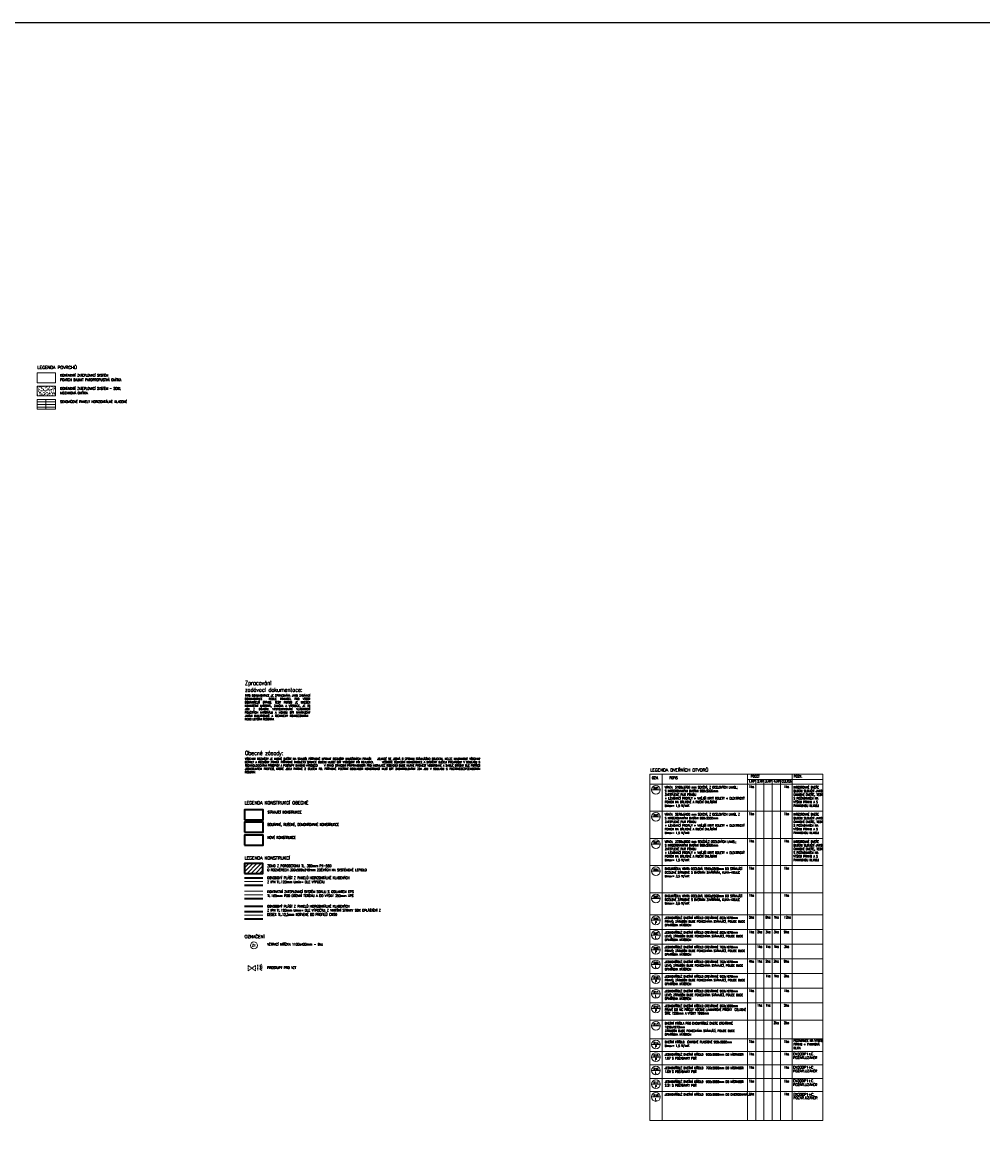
# Model space of a CAD drawing. Header units: millimetres. Extents: x -485339 to 350584, y -1189934 to 0.
# Tile 136 of 178: x -32230 to 46097, y -1021123 to -929891. Entities that reach past the tile are written whole.
import ezdxf
from ezdxf.enums import TextEntityAlignment as Align

# ---------------------------------------------------------------- set-up
doc = ezdxf.new("R2010")
doc.units = ezdxf.units.MM
doc.header["$LTSCALE"] = 10
doc.linetypes.add('DASHED', pattern=[19.05, 12.7, -6.35])
doc.layers.get('Defpoints').update_dxf_attribs({"color": 201})
for name, color, linetype, lineweight in [('1VZT', 150, 'DASHED', 18), ('N_popis', 10, 'Continuous', 18), ('N_popis_fasáda', 212, 'Continuous', 18), ('N_popis_otvory', 10, 'Continuous', 18), ('N_čáry_obrys', 10, 'Continuous', 35), ('N_čáry_obv.plášt', 212, 'Continuous', 18), ('N_čáry_obv.plášt_obrys', 212, 'Continuous', 35), ('N_čáry_plné', 10, 'Continuous', 18), ('N_šrary', 10, 'Continuous', 18), ('St_popis', 250, 'Continuous', 18), ('St_čáry_obrys', 5, 'Continuous', 35), ('St_čáry_plné', 250, 'Continuous', 18)]:
    doc.layers.add(name, color=color, linetype=linetype, lineweight=lineweight)
doc.layers.add('BOUR_ČÁRY_OBRYS', color=7, linetype='Continuous', lineweight=35, true_color=0x4ccd32)
doc.layers.add('BOURÁNÍ_POPIS', color=7, linetype='Continuous', lineweight=18, true_color=0x4ccd32)
doc.styles.add('Andy', font='arial.ttf')
doc.styles.add('ROMANS', font='romans.shx', dxfattribs={"width": 0.8})
doc.styles.get("Standard").update_dxf_attribs({"font": 'simplex.shx', "width": 0.8})
doc.linetypes.add('IZOLACE', pattern='A,0.0001,-0.1,[134,ltypeshp.shx,S=0.1,R=0,X=-0.1,Y=0],-0.2,[134,ltypeshp.shx,S=0.1,R=180,X=0.1,Y=0],-0.1', length=0.4001)
doc.linetypes.add('ZIGZAG', pattern='A,0.00254,-5.08,[131,ltypeshp.shx,S=5.08,R=0,X=-5.08,Y=0],-10.16,[131,ltypeshp.shx,S=5.08,R=180,X=5.08,Y=0],-5.08', length=20.32254)
doc.dimstyles.new('stavebníM100', dxfattribs={"dimtxt": 165, "dimasz": 170, "dimexe": 150, "dimexo": 100, "dimgap": 30, "dimtad": 1, "dimdec": 0, "dimtxsty": 'Standard', "dimblk": 'OBLIQUE', "dimcen": -2.5, "dimdle": 150, "dimclrd": 256, "dimclre": 256, "dimclrt": 256, "dimadec": 4, "dimazin": 0, "dimtfac": 1, "dimtdec": 0, "dimtmove": 2, "dimatfit": 3, "dimldrblk": 'OBLIQUE', "dimfxl": 400, "dimfxlon": 1, "dimlwd": -1, "dimlwe": -1, "dimarcsym": 0})

# ---------------------------------------------------------------- blocks, each defined once
blk = doc.blocks.new('_OBLIQUE')
at = {"color": 0, "linetype": 'ByBlock'}
blk.add_line((-0.5, -0.5), (0.5, 0.5), dxfattribs=at)
blk = doc.blocks.new('*D6706')
at = {"layer": 'Defpoints', "color": 0}
for p in [(-183011, -959239), (0, -959239), (-183011, -960239)]:
    blk.add_point(p, dxfattribs=at)
at = {"layer": 'N_popis_fasáda'}
for p, q in [((-182611, -959239), (-183161, -959239)), ((-183011, -960389), (-183011, -959089)), ((-183111, -960239), (-183161, -960239))]:
    blk.add_line(p, q, dxfattribs=at)
at = {"layer": 'N_popis_fasáda', "linetype": 'ByBlock', "xscale": 170, "yscale": 170, "zscale": 170}
for p, rotation in [((-183011, -959239), 90), ((-183011, -960239), 270)]:
    blk.add_blockref('_OBLIQUE', p, dxfattribs=dict(at, rotation=rotation))
at = {"layer": 'N_popis_fasáda', "insert": (-183124, -959739), "char_height": 165, "attachment_point": 5, "rotation": 90}
blk.add_mtext('1000', dxfattribs=at)
blk = doc.blocks.new('fvdfv')
at = {"layer": '1VZT', "ltscale": 0.5}
for p, q in [((-210420, 270358), (-210215, 270358)), ((-210395, 270483), (-210198, 270424)), ((-210395, 270232), (-210198, 270290)), ((-210348, 270616), (-210184, 270492)), ((-210348, 270099), (-210184, 270223)), ((-210215, 270358), (-210277, 270380)), ((-210215, 270358), (-210277, 270336)), ((-210198, 270424), (-210264, 270421)), ((-210198, 270290), (-210264, 270294)), ((-210198, 270424), (-210251, 270463)), ((-210198, 270290), (-210251, 270251)), ((-210184, 270492), (-210247, 270512)), ((-210184, 270223), (-210247, 270203)), ((-210184, 270492), (-210220, 270547)), ((-210184, 270223), (-210220, 270167))]:
    blk.add_line(p, q, dxfattribs=at)

msp = doc.modelspace()

# ---------------------------------------------------------------- hatches: boundary and pattern name
at = {"layer": 'N_šrary'}
h = msp.add_hatch(dxfattribs=at)
h.set_pattern_fill('AR-SAND', color=256, scale=5)
h.paths.add_polyline_path([(-31018, -960345.2), (-29518, -960345.2), (-29518, -959545.2), (-31018, -959545.2)])
h = msp.add_hatch(dxfattribs=at)
h.set_pattern_fill('ANSI31', color=10, scale=75)
h.paths.add_polyline_path([(-12623.9, -999256.4), (-12623.9, -998456.4), (-14123.9, -998456.4), (-14123.9, -999256.4)])

# ---------------------------------------------------------------- linework, layer by layer
at = {"layer": '1VZT', "ltscale": 0.7}
for p, q in [((-13060.1, -1006717.3), (-13060.1, -1007154.7)), ((-13021.1, -1006717.3), (-13021.1, -1007154.7))]:
    msp.add_line(p, q, dxfattribs=at)
msp.add_lwpolyline([(-13806.3, -1006773.1), (-13226, -1007208.4), (-13226, -1006773.1), (-13806.3, -1007208.4)], close=True, dxfattribs=at)
at = {"layer": 'BOUR_ČÁRY_OBRYS'}
msp.add_lwpolyline([(-14100.8, -995894.4), (-12600.8, -995894.4), (-12600.8, -995094.4), (-14100.8, -995094.4)], close=True, dxfattribs=at)
at = {"layer": 'Defpoints'}
msp.add_lwpolyline([(-480994, -929890.9), (286897.8, -929890.9), (286897.8, -1189933.9), (-480994, -1189933.9)], close=True, dxfattribs=at)
at = {"layer": 'N_popis'}
for points in [[(-31018, -960345.2), (-29518, -960345.2), (-29518, -959545.2), (-31018, -959545.2)], [(-31018, -961422.3), (-29518, -961422.3), (-29518, -960622.3), (-31018, -960622.3)]]:
    msp.add_lwpolyline(points, close=True, dxfattribs=at)
at = {"layer": 'N_popis_otvory'}
for centre in [(19451.7, -992441.8), (19451.7, -994656.2), (19451.7, -996870.7), (19451.7, -999085.1), (19451.7, -1001299.5), (19451.7, -1003085.1), (19451.7, -1004281.6), (19451.7, -1005478.1), (19451.7, -1006674.6), (19451.7, -1007871), (19451.7, -1009067.5), (19451.7, -1010264), (19451.7, -1011692.3), (19451.7, -1013209.9), (19451.7, -1014229.3), (19451.7, -1015320.6), (19451.7, -1016443.2), (19451.7, -1017485.4)]:
    msp.add_circle(centre, 354.6, dxfattribs=at)
at = {"layer": 'N_čáry_obrys'}
for points in [[(-14100.8, -996950.1), (-12600.8, -996950.1), (-12600.8, -996150.1), (-14100.8, -996150.1)], [(-14123.9, -999256.4), (-12623.9, -999256.4), (-12623.9, -998456.4), (-14123.9, -998456.4)]]:
    msp.add_lwpolyline(points, close=True, dxfattribs=at)
msp.add_lwpolyline([(-14123.9, -1001920.9), (-12623.9, -1001920.9)], dxfattribs=at)
at = {"layer": 'N_čáry_obv.plášt'}
for points in [[(-30310.6, -960622.3), (-30310.6, -961422.3)], [(-31018, -960832.8), (-29518, -960832.8)], [(-31018, -961038.3), (-29518, -961038.3)], [(-31018, -961251.5), (-29518, -961251.5)]]:
    msp.add_lwpolyline(points, dxfattribs=at)
at = {"layer": 'N_čáry_obv.plášt', "linetype": 'ZIGZAG', "ltscale": 4}
for points in [[(-14123.9, -999907.9), (-12623.9, -999907.9)], [(-14123.9, -1002667.1), (-12623.9, -1002667.1)]]:
    msp.add_lwpolyline(points, dxfattribs=at)
at = {"layer": 'N_čáry_obv.plášt', "linetype": 'IZOLACE', "ltscale": 45}
msp.add_lwpolyline([(-14123.9, -1001004.6), (-12623.9, -1001004.6)], dxfattribs=at)
at = {"layer": 'N_čáry_obv.plášt_obrys'}
for points in [[(-14123.9, -999607.9), (-12623.9, -999607.9)], [(-14123.9, -1000207.9), (-12623.9, -1000207.9)], [(-14123.9, -1001304.6), (-12623.9, -1001304.6)], [(-14123.9, -1002367.1), (-12623.9, -1002367.1)], [(-14123.9, -1002967.1), (-12623.9, -1002967.1)]]:
    msp.add_lwpolyline(points, dxfattribs=at)
at = {"layer": 'N_čáry_plné'}
for points in [[(-31018, -959268.2), (-29518, -959268.2), (-29518, -958468.2), (-31018, -958468.2)], [(-31018, -960345.2), (-29518, -960345.2), (-29518, -959545.2), (-31018, -959545.2)], [(-31018, -961422.3), (-29518, -961422.3), (-29518, -960622.3), (-31018, -960622.3)]]:
    msp.add_lwpolyline(points, close=True, dxfattribs=at)
for points in [[(19097.1, -992441.8), (19806.2, -992441.8)], [(19097.1, -994656.2), (19806.2, -994656.2)], [(19097.1, -996870.7), (19806.2, -996870.7)], [(19097.1, -999085.1), (19806.2, -999085.1)], [(19097.1, -1001299.5), (19806.2, -1001299.5)], [(19097.1, -1003085.1), (19806.2, -1003085.1)], [(19097.1, -1004281.6), (19806.2, -1004281.6)], [(19097.1, -1005478.1), (19806.2, -1005478.1)], [(19097.1, -1006674.6), (19806.2, -1006674.6)], [(19097.1, -1007871), (19806.2, -1007871)], [(19097.1, -1009067.5), (19806.2, -1009067.5)], [(19097.1, -1010264), (19806.2, -1010264)], [(19097.1, -1011692.3), (19806.2, -1011692.3)], [(19097.1, -1013209.9), (19806.2, -1013209.9)], [(19097.1, -1014229.3), (19806.2, -1014229.3)], [(19097.1, -1015320.6), (19806.2, -1015320.6)], [(19097.1, -1016443.2), (19806.2, -1016443.2)], [(19097.1, -1017485.4), (19806.2, -1017485.4)]]:
    msp.add_lwpolyline(points, dxfattribs=at)
msp.add_circle((-13342.4, -1005126.2), 285.9, dxfattribs=at)
at = {"layer": 'St_popis'}
for points in [[(18948.2, -991184.4), (18948.2, -1019412.4)], [(18948.2, -991184.4), (33058.5, -991184.4)], [(19948.2, -991184.4), (19948.2, -1019412.4)], [(26910.3, -991184.4), (26910.3, -1019412.4)], [(26910.3, -991597.9), (33058.5, -991597.9)], [(27585, -991597.9), (27585, -1019412.4)], [(28259.7, -991566.1), (28259.7, -1019412.4)], [(28934.4, -991597.9), (28934.4, -1019412.4)], [(29609.1, -991597.9), (29609.1, -1019412.4)], [(30567.2, -991184.4), (30567.2, -1019412.4)], [(33058.5, -991184.4), (33058.5, -1019412.4)], [(18948.2, -991983.4), (33058.5, -991983.4)], [(18948.2, -994197.8), (33058.5, -994197.8)], [(18948.2, -996412.2), (33058.5, -996412.2)], [(18948.2, -998626.7), (33058.5, -998626.7)], [(18948.2, -1000841.1), (33058.5, -1000841.1)], [(18948.2, -1002626.7), (33058.5, -1002626.7)], [(18948.2, -1003823.2), (33058.5, -1003823.2)], [(18948.2, -1005019.7), (33058.5, -1005019.7)], [(18948.2, -1006216.2), (33058.5, -1006216.2)], [(18948.2, -1007412.6), (33058.5, -1007412.6)], [(18948.2, -1008609.1), (33058.5, -1008609.1)], [(18948.2, -1009805.6), (33058.5, -1009805.6)], [(18948.2, -1011233.9), (33058.5, -1011233.9)], [(18948.2, -1012751.5), (33058.5, -1012751.5)], [(18948.2, -1013770.9), (33058.5, -1013770.9)], [(18948.2, -1014862.2), (33058.5, -1014862.2)], [(18948.2, -1015984.8), (33058.5, -1015984.8)], [(18948.2, -1017027), (33058.5, -1017027)], [(18948.2, -1019412.4), (33058.5, -1019412.4)]]:
    msp.add_lwpolyline(points, dxfattribs=at)
at = {"layer": 'St_čáry_obrys'}
msp.add_lwpolyline([(-14100.8, -994888.3), (-12600.8, -994888.3), (-12600.8, -994088.3), (-14100.8, -994088.3)], close=True, dxfattribs=at)
at = {"layer": 'St_čáry_plné'}
msp.add_lwpolyline([(-14123.9, -1000704.6), (-12623.9, -1000704.6)], dxfattribs=at)

# ---------------------------------------------------------------- block references
at = {"layer": '1VZT', "rotation": 180}
msp.add_blockref('fvdfv', (-223052.8, -736553.3), dxfattribs=at)

# ---------------------------------------------------------------- texts
at = {"layer": 'BOURÁNÍ_POPIS', "insert": (-12232.2, -995178.7), "char_height": 200, "width": 17412.882, "attachment_point": 1, "style": 'ROMANS'}
msp.add_mtext('BOURANÉ, RUŠENÉ, DEMONTOVANÉ KONSTRUKCE', dxfattribs=at)
at = {"layer": 'N_popis', "width": 0.8}
msp.add_text('Z1', height=200, dxfattribs=at).set_placement((-13342.4, -1005126.2), align=Align.MIDDLE_CENTER)
at = {"layer": 'N_popis', "char_height": 200, "attachment_point": 1, "style": 'ROMANS'}
for s, insert, width in [('KONTAKNTÍ ZATEPLOVACÍ SYSTÉM', (-29149.4, -958552.6), 17412.882), ('POVRCH BAUMIT PAROPROPUSTNÁ OMÍTKA', (-29149.4, -958922.8), 17412.882), ('KONTAKNTÍ ZATEPLOVACÍ SYSTÉM - SOKL', (-29149.4, -959629.6), 17412.882), ('SENDVIČOVÉ PANELY HORIZONTÁLNĚ KLADENÉ', (-29149.4, -960706.7), 17412.882), ('MOZAIKOVÁ OMÍTKA', (-29149.4, -959999.9), 17412.882), ('NOVÉ KONSTRUKCE', (-12232.2, -996234.4), 17412.882), ('ZDIVO Z POROBETONU TL. 300mm P4-550\\PO ROZMĚRECH 300x599x249mm ZDĚNÝCH NA SYSTÉMOVÉ LEPIDLO', (-12255.2, -998540.7), 17412.882), ('OBVODOVÝ PLÁŠT Z PANELŮ HORIZONTÁLNĚ KLADENÝCH\\PZ IPN TL.120mm Umin= DLE VÝPOČTU', (-12255.2, -999522.5), 17412.882), ('KONTAKTNÍ ZATEPLOVACÍ SYSTÉM SOKLU S IZOLANTEM EPS \\PTL.100mm POD ÚROVNÍ TERÉNU A DO VÝŠKY 350mm XPS', (-12255.2, -1000649.5), 17412.882), ('OBVODOVÝ PLÁŠT Z PANELŮ HORIZONTÁLNĚ KLADENÝCH\\PZ IPN TL.120mm Umin= DLE VÝPOČTU; Z VNITŘNÍ STRANY SDK OPLÁŠTĚNÍ Z DESEK TL.12,5mm KOTVENÉ DO PROFILŮ CW50', (-12255.2, -1001843), 9073.216), ('VĚTRACÍ MŘÍŽKA 1100x400mm - 6ks', (-12255.2, -1004944.9), 17412.882), ('PROSTUPY PRO VZT', (-12255.2, -1006843.7), 17412.882)]:
    msp.add_mtext(s, dxfattribs=dict(at, insert=insert, width=width))
at = {"layer": 'N_popis_otvory', "width": 0.8}
for s, p in [('D01', (19451.7, -992334)), ('D02', (19451.7, -994548.4)), ('D03', (19451.7, -996762.8)), ('D04', (19451.7, -998977.3)), ('D05', (19451.7, -1001191.7)), ('D06', (19451.7, -1002977.3)), ('P', (19451.7, -1003267.9)), ('D07', (19451.7, -1004173.8)), ('L', (19451.7, -1004464.4)), ('D08', (19451.7, -1005370.3)), ('P', (19451.7, -1005660.9)), ('D09', (19451.7, -1006566.8)), ('L', (19451.7, -1006857.3)), ('D10', (19451.7, -1007763.2)), ('P', (19451.7, -1008053.8)), ('D11', (19451.7, -1008959.7)), ('L', (19451.7, -1009250.3)), ('D12', (19451.7, -1010156.2)), ('P', (19451.7, -1010446.8)), ('D13', (19451.7, -1011584.5)), ('D14', (19451.7, -1013102.1)), ('P', (19451.7, -1013371.1)), ('D15', (19451.7, -1014121.5)), ('P', (19451.7, -1014412)), ('D16', (19451.7, -1015212.8)), ('L', (19451.7, -1015503.4)), ('D17', (19451.7, -1016335.4)), ('P', (19451.7, -1016626)), ('D18', (19451.7, -1017377.6)), ('L', (19451.7, -1017668.2))]:
    msp.add_text(s, height=180, dxfattribs=at).set_placement(p, align=Align.MIDDLE_CENTER)
at = {"layer": 'St_popis', "style": 'ROMANS'}
for s, p in [('EW30DP1+C', (30632.6, -1014077.7)), ('POŽÁR.UZÁVĚR', (30639.3, -1014376.4)), ('EW30DP1+C', (30632.6, -1015169.1)), ('POŽÁR.UZÁVĚR', (30639.3, -1015467.7)), ('POŽÁR.UZÁVĚR', (30631.8, -1016588.3)), ('EW30DP1+C', (30633.1, -1016266.1)), ('EW30DP1+C', (30649.7, -1017381.8)), ('POŽÁR.UZÁVĚR', (30649.7, -1017655.6))]:
    msp.add_text(s, height=200, dxfattribs=at).set_placement(p)
at = {"layer": 'St_popis', "char_height": 250, "attachment_point": 1, "style": 'Andy'}
for s, insert in [('{\\Fromand|c0;LEGENDA POVRCHŮ}', (-31000, -957894)), ('{\\Fromand|c0;LEGENDA DVEŘNÍCH OTVORŮ}', (18977.4, -990712)), ('{\\Fromand|c0;LEGENDA KONSTRUKCÍ OBECNĚ}', (-14105.8, -993383.7)), ('{\\Fromand|c0;LEGENDA KONSTRUKCÍ}', (-14105.8, -997882.2)), ('{\\Fromand|c0;OZNAČENÍ}', (-14105.8, -1004286.4))]:
    msp.add_mtext(s, dxfattribs=dict(at, insert=insert))
at = {"layer": 'St_popis', "attachment_point": 1, "style": 'ROMANS'}
for s, insert, char_height, width in [('\\pxqj;{\\Fromand|c238;\\H1.666667x;Zpracování \\Pzadávací dokumentace:\\Fromans|c238; \\P\\Fromans.shx|c238;\\H0.495x;TATO DOKUMENTACE JE ZPRACOVÁNA JAKO ZADÁVACÍ DOKUMENTACE  PODLE PRAVIDEL PRO VÝBĚR DODAVATELŮ (PPVD). TEDY POKUD JE UVEDEN KONKRÉTNÍ MATERIÁL, ZNAČKA A VÝROBCE, JE TO JEN Z DŮVODU VYSPECIFIKOVÁNÍ VLASTNOSTÍ POUŽITÝCH MATERIÁLU A MOHOU BÝT NAHRAZENY JINÝMI KVALITATIVNĚ A TECHNICKY ROVNOCENNÝMI  NEBO LEPŠÍMI ŘEŠENÍMI.}', (-14076, -983571.8), 200, 5194.645), ('\\pxqj;{\\Fromand|c238;\\H1.666667x;Obecné zásady:\\Fromans|c238; \\P\\Fromans.shx|c238;\\H0.495x;VŠECHNY ROZMĚRY JE NUTNÉ OVĚŘIT NA STAVBĚ! PŘÍPADNĚ UPRAVIT ROZMĚRY NAVRŽENÝCH PRVKŮ!    JELIKOŽ SE JEDNÁ O ÚPRAVU STÁVAJÍCÍHO OBJEKTU, NELZE NAVRHNOUT VŠECHNY DETAILY A ROZMĚRY PRVKŮ. PŘÍPADNÉ TAKOVÉTO SITUACE BUDOU MUSET BÝT VYŘEŠENY PŘI REALIZACI.      VEŠKERÉ STAVEBNÍ KONSTRUKCE A SYSTÉMY BUDOU PROVÁDĚNY V SOULADU S TECHNOLOGICKÝMI PŘEDPISY A POSTUPY DANÉHO VÝROBCE!     V RÁMCI STAVEBNÍ PŘIPRAVENSOTI PRO INSTALACE ROZVODŮ BUDE NUTNÉ PROVÉST VODOROVNÉ A SVISLÉ DRÁŽKY DLE POTŘEB JEDNOTLIVÝCH PROFESÍ, KTERÉ JSOU PATRNÉ Z DÍLČÍCH PD. PŘÍPADNÉ POŽÁRNÍ ODOLNOSTI KONSTRUKCÍ MUSÍ BÝT ZKONTROLOVÁNY ZDA JOU V SOULADU S POŽÁRNĚBEZPEČNOSTNÍM ŘEŠENÍM.}', (-14076, -989281), 200, 18712.279), ('{\\W0.7;\\A1;\\Fsimplex.shx|c238;OZN.}', (19126.5, -991369.5), 200, 4751.872), ('{\\W0.7;\\A1;\\Fsimplex.shx|c238;POPIS}', (20543.6, -991369.5), 200, 4751.872), ('{\\W0.7;\\A1;\\Fsimplex.shx|c238;1.NP}', (26998.1, -991646.3), 200, 4751.872), ('{\\W0.7;\\A1;\\Fsimplex.shx|c238;POČET}', (27184.1, -991239.8), 200, 4751.872), ('{\\W0.7;\\A1;\\Fsimplex.shx|c238;2.NP}', (27707.4, -991646.3), 200, 4751.872), ('{\\W0.7;\\A1;\\Fsimplex.shx|c238;3.NP}', (28347.5, -991646.3), 200, 4751.872), ('{\\W0.7;\\A1;\\Fsimplex.shx|c238;4.NP}', (29056.8, -991646.3), 200, 4751.872), ('{\\W0.7;\\A1;\\Fsimplex.shx|c238;POZN.}', (30686.5, -991239.8), 200, 4751.872), ('VRATA  5100x3700 mm SEKČNÍ, Z OCELOVÝCH LAMEL; \\PS INTEGROVANÝMI DVEŘMI 900x2000mm\\PZATEPLENÉ PUR PĚNOU\\P+ LEMOVACÍ PROFILY + VNĚJŠÍ KRYT ROLETY + ELEKTRICKÝ POHON NA DÁLKOVÉ A RUČNÍ OVLÁDÁNÍ\\PUmax= 1,5 W/mK', (20171.4, -992148.6), 180, 6687.527), ('1ks', (27031.9, -992091.8), 200, 556.267), ('1ks', (29888.5, -992091.8), 200, 556.267), ('INTEGROVNÉ DVEŘE\\PBUDOU SLOUŽIT JAKO ÚNIKOVÉ DVEŘE, TEDY S POŽADAVKEM NA VÝŠKU PRAHU A S PANIKOVOU KLIKOU', (30672.2, -992148.6), 180, 2386.3), ('STÁVAJÍCÍ KONSTRUKCE', (-12232.2, -994172.7), 200, 17412.882), ('VRATA  5070x5400 mm SEKČNÍ, Z OCELOVÝCH LAMEL Z \\PS INTEGROVANÝMI DVEŘMI 900x2000mm \\PZATEPLENÉ PUR PĚNOU\\P+ LEMOVACÍ PROFILY + VNĚJŠÍ KRYT ROLETY + ELEKTRICKÝ POHON NA DÁLKOVÉ A RUČNÍ OVLÁDÁNÍ\\PUmax= 1,5 W/mK', (20171.4, -994363), 180, 6687.527), ('1ks', (27031.9, -994306.2), 200, 556.267), ('1ks', (29888.5, -994306.2), 200, 556.267), ('INTEGROVNÉ DVEŘE\\PBUDOU SLOUŽIT JAKO ÚNIKOVÉ DVEŘE, TEDY S POŽADAVKEM NA VÝŠKU PRAHU A S PANIKOVOU KLIKOU', (30672.2, -994363), 180, 2386.3), ('VRATA  3750x3600 mm SEKČNÍ,Z OCELOVÝCH LAMEL; \\PS INTEGROVANÝMI DVEŘMI 900x2000mm \\PZATEPLENÉ PUR PĚNOU\\P+ LEMOVACÍ PROFILY + VNĚJŠÍ KRYT ROLETY + ELEKTRICKÝ POHON NA DÁLKOVÉ A RUČNÍ OVLÁDÁNÍ\\PUmax= 1,5 W/mK', (20171.4, -996577.5), 180, 6687.527), ('1ks', (27031.9, -996520.6), 200, 556.267), ('1ks', (29888.5, -996520.6), 200, 556.267), ('INTEGROVNÉ DVEŘE\\PBUDOU SLOUŽIT JAKO ÚNIKOVÉ DVEŘE, TEDY S POŽADAVKEM NA VÝŠKU PRAHU A S PANIKOVOU KLIKOU', (30672.2, -996577.5), 180, 2386.3), ('DVOUKŘÍDLA VRATA OCELOVÁ 1550x2500mm DO STÁVAJÍCÍ OCELOVÉ ZÁRUBNĚ S DVEŘNÍM ZAVÍRÁNÍM, KLIKA-KOULE\\PUmax= 3,5 W/mK', (20171.4, -998791.9), 180, 6687.527), ('1ks', (27031.9, -998735.1), 200, 556.267), ('1ks', (29888.5, -998735.1), 200, 556.267), ('DVOUKŘÍDLA VRATA OCELOVÁ 1860x2500mm DO STÁVAJÍCÍ OCELOVÉ ZÁRUBNĚ S DVEŘNÍM ZAVÍRÁNÍM, KLIKA-KOULE\\PUmax= 3,5 W/mK', (20171.4, -1001006.3), 180, 6687.527), ('1ks', (27031.9, -1000949.5), 200, 556.267), ('1ks', (29888.5, -1000949.5), 200, 556.267), ('JEDNOKŘÍDLÉ DVEŘNÍ KŘÍDLO OTEVÍRANÉ 800x1970mm\\PPRAVÉ; ZÁRUBĚN BUDE PONECHÁNA STÁVAJÍCÍ, POUZE BUDE OPATŘENA NÁTĚREM', (20171.4, -1002791.9), 180, 6687.527), ('5ks', (27031.9, -1002735.1), 200, 556.267), ('6ks', (28381.3, -1002735.1), 200, 556.267), ('1ks', (29056, -1002735.1), 200, 556.267), ('12ks', (29888.5, -1002735.1), 200, 556.267), ('JEDNOKŘÍDLÉ DVEŘNÍ KŘÍDLO OTEVÍRANÉ 800x1970mm\\PLEVÉ; ZÁRUBĚN BUDE PONECHÁNA STÁVAJÍCÍ, POUZE BUDE OPATŘENA NÁTĚREM', (20171.4, -1003988.4), 180, 6687.527), ('1ks', (27031.9, -1003931.6), 200, 556.267), ('2ks', (27706.6, -1003931.6), 200, 556.267), ('3ks', (28381.3, -1003931.6), 200, 556.267), ('3ks', (29056, -1003931.6), 200, 556.267), ('9ks', (29888.5, -1003931.6), 200, 556.267), ('JEDNOKŘÍDLÉ DVEŘNÍ KŘÍDLO OTEVÍRANÉ 700x1970mm\\PPRAVÉ; ZÁRUBĚN BUDE PONECHÁNA STÁVAJÍCÍ, POUZE BUDE OPATŘENA NÁTĚREM', (20171.4, -1005184.9), 180, 6687.527), ('1ks', (27706.6, -1005128.1), 200, 556.267), ('1ks', (28381.3, -1005128.1), 200, 556.267), ('1ks', (29056, -1005128.1), 200, 556.267), ('3ks', (29888.5, -1005128.1), 200, 556.267), ('JEDNOKŘÍDLÉ DVEŘNÍ KŘÍDLO OTEVÍRANÉ 700x1970mm\\PLEVÉ; ZÁRUBĚN BUDE PONECHÁNA STÁVAJÍCÍ, POUZE BUDE OPATŘENA NÁTĚREM', (20171.4, -1006381.4), 180, 6687.527), ('4ks', (27031.9, -1006324.6), 200, 556.267), ('1ks', (27706.6, -1006324.6), 200, 556.267), ('2ks', (28381.3, -1006324.6), 200, 556.267), ('2ks', (29056, -1006324.6), 200, 556.267), ('9ks', (29888.5, -1006324.6), 200, 556.267), ('JEDNOKŘÍDLÉ DVEŘNÍ KŘÍDLO OTEVÍRANÉ 900x1970mm\\PPRAVÉ; ZÁRUBĚN BUDE PONECHÁNA STÁVAJÍCÍ, POUZE BUDE OPATŘENA NÁTĚREM', (20171.4, -1007577.8), 180, 6687.527), ('1ks', (28381.3, -1007521), 200, 556.267), ('1ks', (29056, -1007521), 200, 556.267), ('2ks', (29888.5, -1007521), 200, 556.267), ('JEDNOKŘÍDLÉ DVEŘNÍ KŘÍDLO OTEVÍRANÉ 900x1970mm\\PLEVÉ; ZÁRUBĚN BUDE PONECHÁNA STÁVAJÍCÍ, POUZE BUDE OPATŘENA NÁTĚREM', (20171.4, -1008774.3), 180, 6687.527), ('1ks', (27031.9, -1008717.5), 200, 556.267), ('1ks', (29888.5, -1008717.5), 200, 556.267), ('JEDNOKŘÍDLÉ DVEŘNÍ KŘÍDLO OTEVÍRANÉ 600x1800mm\\PPRAVÉ DO WC PŘÍČKY VČETNĚ LAMINÁTOVÉ PŘÍČKY  CELKOVÉ ŠÍŘE 1250mm A VÝŠKY 1900mm', (20171.4, -1009970.8), 180, 6687.527), ('1ks', (27706.6, -1009914), 200, 556.267), ('1ks', (28381.3, -1009914), 200, 556.267), ('2ks', (29888.5, -1009914), 200, 556.267), ('DVEŘNÍ KŘÍDLA PRO DVOUKŘÍDLÉ DVEŘE OTEVÍRANÉ 1250x1970mm\\PZÁRUBĚN BUDE PONECHÁNA STÁVAJÍCÍ, POUZE BUDE OPATŘENA NÁTĚREM', (20171.4, -1011399.1), 180, 6687.527), ('2ks', (29056, -1011342.3), 200, 556.267), ('2ks', (29888.5, -1011342.3), 200, 556.267), ('DVEŘNÍ KŘÍDLO  ÚNIKOVÉ PLASTOVÉ 900x2000mm\\PUmax= 1,5 W/mK', (20171.4, -1012916.7), 180, 6687.527), ('1ks', (27031.9, -1012859.9), 200, 556.267), ('1ks', (29888.5, -1012859.9), 200, 556.267), ('POŽADAVEK NA VÝŠKU PRAHU + PANIKOVÁ KLIKA', (30672.2, -1012797.9), 180, 2386.3), ('JEDNOKŘÍDLÉ DVEŘNÍ KŘÍDLO  900x2000mm DO MÍSTNOSTI 1.07 S POŽADAVKY PBŘ', (20171.4, -1013936.1), 180, 6687.527), ('1ks', (27031.9, -1013879.3), 200, 556.267), ('1ks', (29888.5, -1013879.3), 200, 556.267), ('JEDNOKŘÍDLÉ DVEŘNÍ KŘÍDLO  700x2000mm DO MÍSTNOSTI 1.09 S POŽADAVKY PBŘ', (20171.4, -1015027.4), 180, 6687.527), ('1ks', (27031.9, -1014970.6), 200, 556.267), ('1ks', (29888.5, -1014970.6), 200, 556.267), ('JEDNOKŘÍDLÉ DVEŘNÍ KŘÍDLO  900x2000mm DO MÍSTNOSTI 2.21 S POŽADAVKY PBŘ', (20171.4, -1016150), 180, 6687.527), ('1ks', (27031.9, -1016093.2), 200, 556.267), ('1ks', (29888.5, -1016093.2), 200, 556.267), ('JEDNOKŘÍDLÉ DVEŘNÍ KŘÍDLO  900x2000mm DO ENERGOKANÁLU', (20171.4, -1017192.2), 180, 6687.527), ('1ks', (27031.9, -1017135.4), 200, 556.267), ('1ks', (29888.5, -1017135.4), 200, 556.267)]:
    msp.add_mtext(s, dxfattribs=dict(at, insert=insert, char_height=char_height, width=width))
at = {"layer": 'St_popis', "insert": (29696.9, -991646.3), "char_height": 200, "width": 4751.872, "attachment_point": 1, "line_spacing_factor": 0.8, "style": 'ROMANS'}
msp.add_mtext('{\\W0.7;\\A1;\\Fsimplex.shx|c238;CELKEM}', dxfattribs=at)

# ---------------------------------------------------------------- dimensions: what is measured, and where the dimension line sits
at = {"layer": 'N_popis_fasáda'}
dim = msp.add_linear_dim(base=(-183011.3, -959238.5), p1=(-183011.3, -960238.5), p2=(0, -959238.5), angle=90, dimstyle='stavebníM100', dxfattribs=at)
dim.commit()
dim.dimension.update_dxf_attribs({"geometry": '*D6706', "text_midpoint": (-183123.8, -959738.5)})

doc.saveas('drawing.dxf')
